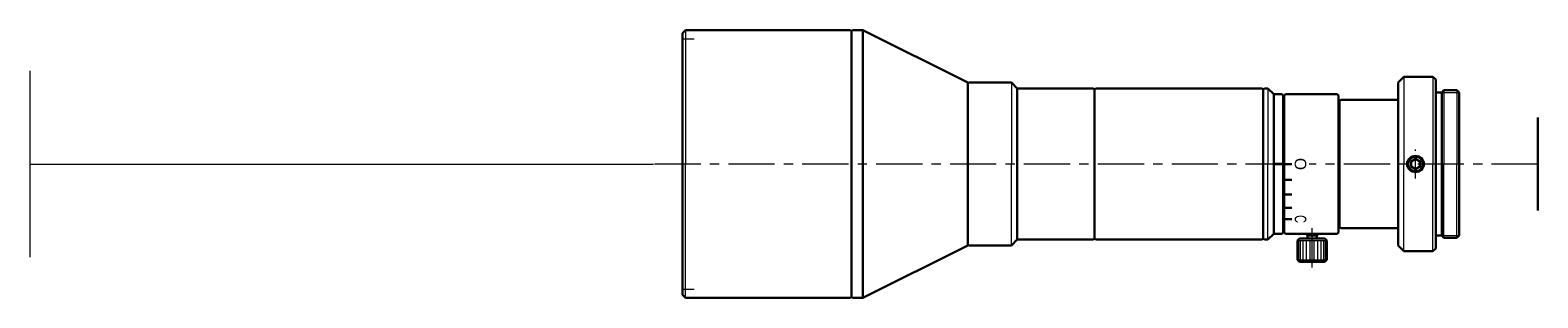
# Model space of a CAD drawing. Header units: millimetres. Extents: x -129 to 130, y 27 to 73.
import ezdxf
from ezdxf.enums import TextEntityAlignment as Align

# ---------------------------------------------------------------- set-up
doc = ezdxf.new("R2010")
doc.units = ezdxf.units.MM
doc.header["$LTSCALE"] = 0.25
doc.linetypes.add('CENTER', pattern=[50.8, 31.75, -6.35, 6.35, -6.35])
doc.layers.add('00_補助線', color=252, linetype='Continuous', lineweight=0, plot=False)
for name, color, linetype, lineweight in [('01_中心線', 1, 'CENTER', 20), ('03_寸法・文字', 50, 'Continuous', 20), ('Cﾏｳﾝﾄ', 7, 'Continuous', 30), ('iris＆image_circle', 7, 'Continuous', 30), ('画層1', 7, 'Continuous', 30), ('ﾋﾞｽ・ﾈｼﾞ', 7, 'Continuous', 30)]:
    doc.layers.add(name, color=color, linetype=linetype, lineweight=lineweight)
doc.styles.add('VS Standard', font='txt', dxfattribs={"height": 3})

# ---------------------------------------------------------------- blocks, each defined once
blk = doc.blocks.new('HM30##')
at = {"layer": '画層1'}
blk.add_lwpolyline([(-0.75, -0.43), (0, -0.87), (0.75, -0.43), (0.75, 0.43), (0, 0.87), (-0.75, 0.43)], close=True, dxfattribs=at)
at = {"layer": '画層1', "lineweight": 9}
blk.add_circle((0, 0), 1.5, dxfattribs=at)
at = {"layer": '画層1'}
blk.add_circle((0, 0), 1.25, dxfattribs=at)

msp = doc.modelspace()

# ---------------------------------------------------------------- hatches: boundary and pattern name
at = {"layer": '03_寸法・文字'}
h = msp.add_hatch(color=256, dxfattribs=at)
h.dxf.hatch_style = 1
h.paths.add_polyline_path([(86.47, 50.25), (84.97, 50.25), (84.97, 49.75), (86.47, 49.75)])
h = msp.add_hatch(color=256, dxfattribs=at)
h.dxf.hatch_style = 1
h.paths.add_polyline_path([(86.67, 50.15), (86.67, 49.85), (87.97, 49.85), (87.97, 50.15)])
h = msp.add_hatch(color=256, dxfattribs=at)
h.dxf.hatch_style = 1
h.paths.add_polyline_path([(86.67, 47.45), (86.67, 47.15), (87.97, 47.15), (87.97, 47.45)])
h = msp.add_hatch(color=256, dxfattribs=at)
h.dxf.hatch_style = 1
h.paths.add_polyline_path([(86.67, 44.89), (86.67, 44.59), (87.97, 44.59), (87.97, 44.89)])
h = msp.add_hatch(color=256, dxfattribs=at)
h.dxf.hatch_style = 1
h.paths.add_polyline_path([(86.67, 42.6), (86.67, 42.3), (87.97, 42.3), (87.97, 42.6)])
h = msp.add_hatch(color=256, dxfattribs=at)
h.dxf.hatch_style = 1
h.paths.add_polyline_path([(86.67, 40.64), (86.67, 40.44), (87.97, 40.44), (87.97, 40.64)])

# ---------------------------------------------------------------- linework, layer by layer
at = {"layer": '00_補助線'}
for p, q in [((-16.74, 71.5), (-14.74, 71.5)), ((-128.9, 34), (-128.9, 66)), ((-128.9, 50), (-21.74, 50)), ((-16.74, 28.5), (-14.74, 28.5))]:
    msp.add_line(p, q, dxfattribs=at)
at = {"layer": '00_補助線', "lineweight": 30}
for p, q in [((86.67, 50), (87.97, 50)), ((86.67, 47.3), (87.97, 47.3)), ((86.67, 44.74), (87.97, 44.74)), ((86.67, 42.45), (87.97, 42.45)), ((86.67, 40.54), (87.97, 40.54))]:
    msp.add_line(p, q, dxfattribs=at)
at = {"layer": '01_中心線'}
for p, q in [((87.97, 50), (-21.74, 50)), ((62.56, 50), (29.76, 50)), ((130.26, 50), (90.94, 50)), ((91.47, 32.2), (91.47, 39))]:
    msp.add_line(p, q, dxfattribs=at)
at = {"layer": 'Cﾏｳﾝﾄ', "color": 1, "linetype": 'CENTER', "lineweight": 20, "ltscale": 0.5}
msp.add_line((109.24, 47.5), (109.24, 52.5), dxfattribs=at)
at = {"layer": 'iris＆image_circle'}
msp.add_line((130.26, 42), (130.26, 58), dxfattribs=at)
at = {"layer": '画層1'}
for p, q in [((-16.74, 72.5), (-16.24, 73)), ((-16.24, 73), (12.06, 73)), ((12.06, 73), (12.26, 72.8)), ((12.26, 72.8), (12.46, 73)), ((12.26, 72.8), (12.26, 50)), ((12.46, 73), (14.26, 73)), ((14.26, 73), (32.26, 64)), ((14.26, 73), (14.26, 50)), ((-16.74, 50), (-16.74, 72.5)), ((32.26, 64), (32.26, 50)), ((32.26, 63.8), (32.46, 64)), ((32.46, 64), (39.76, 64)), ((39.76, 64), (40.76, 63)), ((40.76, 63), (53.86, 63)), ((40.76, 63), (40.76, 50)), ((53.86, 63), (54.06, 62.8)), ((54.06, 62.8), (54.06, 50)), ((83.07, 62.8), (83.27, 63)), ((83.07, 62.8), (83.07, 50)), ((83.27, 63), (83.87, 63)), ((84.87, 62), (83.87, 63)), ((113.74, 62.3), (113.74, 50)), ((84.87, 62), (86.27, 62)), ((84.87, 62), (84.87, 50)), ((86.27, 62), (86.47, 61.8)), ((86.47, 61.8), (86.47, 50)), ((86.47, 61), (86.67, 61.2)), ((86.67, 61.8), (86.87, 62)), ((86.67, 50), (86.67, 61.8)), ((86.87, 62), (95.77, 62)), ((95.77, 62), (95.97, 61.8)), ((95.97, 61.8), (95.97, 50)), ((95.97, 60.75), (96.17, 60.75)), ((96.37, 61), (96.17, 60.8)), ((96.17, 50), (96.17, 60.8)), ((96.37, 61), (106.24, 61)), ((-16.74, 50), (-16.74, 27.5)), ((12.26, 27.2), (12.26, 50)), ((14.26, 27), (14.26, 50)), ((32.26, 36), (32.26, 50)), ((40.76, 37), (40.76, 50)), ((54.06, 37.2), (54.06, 50)), ((83.07, 37.2), (83.07, 50)), ((84.87, 38), (84.87, 50)), ((86.47, 38.2), (86.47, 50)), ((86.67, 50), (86.67, 38.2)), ((95.97, 38.2), (95.97, 50)), ((96.17, 50), (96.17, 39.2)), ((113.74, 37.7), (113.74, 50)), ((86.47, 39), (86.67, 38.8)), ((95.97, 39.25), (96.17, 39.25)), ((96.37, 39), (96.17, 39.2)), ((96.37, 39), (106.24, 39)), ((39.76, 36), (40.76, 37)), ((40.76, 37), (53.86, 37)), ((53.86, 37), (54.06, 37.2)), ((83.07, 37.2), (83.27, 37)), ((83.27, 37), (83.87, 37)), ((84.87, 38), (83.87, 37)), ((84.87, 38), (86.27, 38)), ((86.27, 38), (86.47, 38.2)), ((86.67, 38.2), (86.87, 38)), ((86.87, 38), (95.77, 38)), ((89.29, 37.2), (88.97, 36.88)), ((88.97, 36.88), (88.97, 33.53)), ((89.29, 37.2), (93.64, 37.2)), ((90.47, 38), (90.47, 37.9)), ((90.67, 37.7), (90.47, 37.9)), ((90.67, 37.7), (90.67, 37.2)), ((90.67, 37.7), (92.27, 37.7)), ((92.47, 37.9), (92.27, 37.7)), ((92.27, 37.7), (92.27, 37.2)), ((92.47, 38), (92.47, 37.9)), ((93.64, 37.2), (93.97, 36.88)), ((93.97, 36.88), (93.97, 33.53)), ((95.77, 38), (95.97, 38.2)), ((14.26, 27), (32.26, 36)), ((32.26, 36.2), (32.46, 36)), ((32.46, 36), (39.76, 36)), ((89.29, 33.2), (88.97, 33.53)), ((89.29, 33.2), (93.64, 33.2)), ((93.64, 33.2), (93.97, 33.53)), ((-16.74, 27.5), (-16.24, 27)), ((-16.24, 27), (12.06, 27)), ((12.06, 27), (12.26, 27.2)), ((12.26, 27.2), (12.46, 27)), ((12.46, 27), (14.26, 27))]:
    msp.add_line(p, q, dxfattribs=at)
at = {"layer": '画層1', "lineweight": 9}
for p, q in [((-16.24, 73), (-16.24, 50)), ((112.24, 65), (112.24, 50)), ((114.13, 62.7), (114.13, 50)), ((116.34, 62.7), (116.34, 50)), ((-16.24, 27), (-16.24, 50)), ((112.24, 35), (112.24, 50)), ((114.13, 37.3), (114.13, 50)), ((116.34, 37.3), (116.34, 50)), ((88.97, 36.88), (93.97, 36.88)), ((89.16, 33.53), (89.16, 36.88)), ((89.48, 33.53), (89.48, 36.88)), ((89.95, 33.53), (89.95, 36.88)), ((90.47, 37.9), (92.47, 37.9)), ((90.51, 33.53), (90.51, 36.88)), ((91.14, 33.53), (91.14, 36.88)), ((91.79, 33.53), (91.79, 36.88)), ((92.42, 33.53), (92.42, 36.88)), ((92.99, 33.53), (92.99, 36.88)), ((93.45, 33.53), (93.45, 36.88)), ((93.78, 33.53), (93.78, 36.88)), ((88.97, 33.53), (93.97, 33.53))]:
    msp.add_line(p, q, dxfattribs=at)
at = {"layer": '画層1', "ltscale": 0.5}
for p, q in [((106.24, 64), (107.24, 65)), ((107.24, 65), (112.24, 65)), ((112.24, 65), (112.74, 64.5)), ((54.06, 62.8), (54.26, 63)), ((54.26, 63), (82.86, 63)), ((83.06, 62.8), (82.86, 63)), ((106.24, 64), (106.24, 50)), ((112.74, 64.5), (112.74, 50)), ((113.74, 62.3), (112.74, 62.3)), ((113.74, 62.3), (114.13, 62.7)), ((116.34, 62.7), (114.13, 62.7)), ((116.74, 62.3), (116.34, 62.7)), ((116.74, 50), (116.74, 62.3)), ((106.24, 36), (106.24, 50)), ((112.74, 35.5), (112.74, 50)), ((116.74, 50), (116.74, 37.7)), ((54.06, 37.2), (54.26, 37)), ((54.26, 37), (82.86, 37)), ((83.06, 37.2), (82.86, 37)), ((113.74, 37.7), (112.74, 37.7)), ((113.74, 37.7), (114.13, 37.3)), ((116.34, 37.3), (114.13, 37.3)), ((116.74, 37.7), (116.34, 37.3)), ((106.24, 36), (107.24, 35)), ((107.24, 35), (112.24, 35)), ((112.24, 35), (112.74, 35.5))]:
    msp.add_line(p, q, dxfattribs=at)
at = {"layer": '画層1', "lineweight": 20}
for p, q in [((107.24, 65), (107.24, 50)), ((39.76, 64), (39.76, 50)), ((83.87, 63), (83.87, 50)), ((39.76, 36), (39.76, 50)), ((83.87, 37), (83.87, 50)), ((107.24, 35), (107.24, 50)), ((90.67, 38), (90.67, 37.7)), ((92.27, 38), (92.27, 37.7))]:
    msp.add_line(p, q, dxfattribs=at)
at = {"layer": '画層1', "lineweight": 20, "ltscale": 0.5}
for p, q in [((113.74, 62.3), (116.74, 62.3)), ((113.74, 37.7), (116.74, 37.7))]:
    msp.add_line(p, q, dxfattribs=at)

# ---------------------------------------------------------------- block references
at = {"layer": 'ﾋﾞｽ・ﾈｼﾞ'}
msp.add_blockref('HM30##', (109.24, 50), dxfattribs=at)

# ---------------------------------------------------------------- texts
at = {"layer": '03_寸法・文字', "style": 'VS Standard'}
msp.add_text('O', height=2, rotation=270, dxfattribs=at).set_placement((90.46, 50), align=Align.TOP_CENTER)
at = {"layer": '03_寸法・文字', "style": 'VS Standard', "width": 0.7}
msp.add_text('C', height=2, rotation=270, dxfattribs=at).set_placement((90.46, 40.54), align=Align.TOP_CENTER)

doc.saveas('drawing.dxf')
